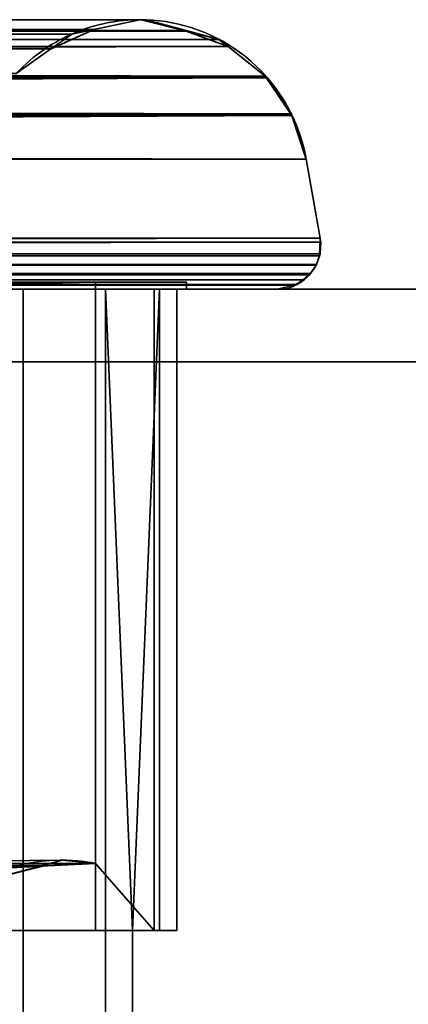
# Model space of a CAD drawing. Header units: millimetres. Extents: x -322 to 8072, y -96 to 57.
# Tile 88 of 256: x 1735 to 1746, y -20 to 7. Entities that reach past the tile are written whole.
import ezdxf

# ---------------------------------------------------------------- set-up
doc = ezdxf.new("R2010")
doc.units = ezdxf.units.MM
doc.layers.add('151', color=7, linetype='Continuous', true_color=0xffffff)

# ---------------------------------------------------------------- blocks, each defined once
blk = doc.blocks.new('UG_SURFACE_012')
at = {"layer": '151', "color": 252, "linetype": 'Continuous', "lineweight": 35}
for points in [[(1261.713, 7.404, 1896.287), (1260.505, 7.113, 1897.495), (1739.494, 7.103, 1897.494)], [(1261.751, 7.413, 1896.249), (1261.713, 7.404, 1896.287), (1739.488, 7.105, 1897.488)], [(1261.713, 7.404, 1896.287), (1739.494, 7.103, 1897.494), (1739.488, 7.105, 1897.488)], [(1261.781, 7.42, 1896.219), (1261.751, 7.413, 1896.249), (1738.249, 7.413, 1896.249)], [(1739.488, 7.105, 1897.488), (1738.249, 7.413, 1896.249), (1261.751, 7.413, 1896.249)], [(1263.004, 7.187, 1894.996), (1261.781, 7.42, 1896.219), (1738.249, 7.413, 1896.249)], [(1263.004, 7.187, 1894.996), (1738.249, 7.413, 1896.249), (1738.249, 7.413, 1896.249)], [(1738.249, 7.413, 1896.249), (1263.051, 7.177, 1894.949), (1263.004, 7.187, 1894.996)], [(1738.249, 7.413, 1896.249), (1738.219, 7.42, 1896.219), (1263.051, 7.177, 1894.949)], [(1738.219, 7.42, 1896.219), (1736.953, 7.154, 1894.953), (1736.951, 7.154, 1894.951), (1263.051, 7.177, 1894.949)], [(1500, 7.16, 447.51), (1500, 7.402, 448.715), (1738.25, 7.42, 448.75)], [(1738.25, 7.42, 448.75), (1738.394, 7.417, 448.606), (1500, 7.16, 447.51)], [(1736.953, 7.154, 450.047), (1500, 7.41, 448.752), (1500, 7.42, 448.804)], [(1500, 7.42, 448.804), (1500, 7.17, 449.992), (1736.953, 7.154, 450.047)], [(1736.953, 7.154, 450.047), (1738.219, 7.42, 448.781), (1500, 7.41, 448.752)], [(1738.219, 7.42, 448.781), (1738.25, 7.42, 448.75), (1738.25, 7.42, 448.75), (1500, 7.41, 448.752)], [(1500, 7.402, 448.715), (1500, 7.41, 448.752), (1738.25, 7.42, 448.75)], [(1738.394, 7.417, 448.606), (1739.489, 7.123, 447.511), (1500, 7.16, 447.51)], [(1738.219, 7.42, 448.781), (1736.953, 7.154, 1894.953), (1738.219, 7.42, 1896.219)], [(1738.219, 7.42, 448.781), (1736.953, 7.154, 450.047), (1736.953, 7.154, 1894.953)], [(1738.219, 7.42, 1896.219), (1738.25, 7.42, 448.75), (1738.219, 7.42, 448.781)], [(1738.219, 7.42, 1896.219), (1738.249, 7.413, 1896.249), (1738.25, 7.42, 448.75)], [(1738.394, 7.417, 448.606), (1738.25, 7.42, 448.75), (1738.249, 7.413, 1896.249)], [(1738.249, 7.413, 1896.249), (1739.489, 7.123, 447.511), (1738.394, 7.417, 448.606)], [(1738.249, 7.413, 1896.249), (1739.488, 7.105, 1897.488), (1739.489, 7.123, 447.511)], [(1740.647, 6.679, 1898.647), (1260.482, 7.107, 1897.518), (1259.662, 6.909, 1898.338)], [(1260.505, 7.113, 1897.495), (1260.482, 7.107, 1897.518), (1740.396, 6.879, 1898.396)], [(1260.482, 7.107, 1897.518), (1740.645, 6.681, 1898.645), (1740.396, 6.879, 1898.396)], [(1260.482, 7.107, 1897.518), (1740.647, 6.679, 1898.647), (1740.645, 6.681, 1898.645)], [(1740.396, 6.879, 1898.396), (1739.494, 7.103, 1897.494), (1260.505, 7.113, 1897.495)], [(1263.496, 7.092, 1894.504), (1263.051, 7.177, 1894.949), (1736.951, 7.154, 1894.951)], [(1264.175, 6.63, 1893.825), (1263.496, 7.092, 1894.504), (1736.951, 7.154, 1894.951)], [(1264.175, 6.63, 1893.825), (1736.951, 7.154, 1894.951), (1736.346, 7.026, 1894.346)], [(1500, 7.17, 449.992), (1500, 7.16, 450.039), (1736.951, 7.154, 450.049), (1736.953, 7.154, 450.047)], [(1739.489, 7.123, 447.511), (1739.494, 7.121, 447.506), (1500, 7.16, 447.51)], [(1500, 7.16, 450.039), (1500, 7.033, 450.638), (1735.768, 6.615, 451.232)], [(1735.768, 6.615, 451.232), (1735.774, 6.619, 451.226), (1500, 7.16, 450.039)], [(1735.774, 6.619, 451.226), (1736.346, 7.026, 450.654), (1500, 7.16, 450.039)], [(1736.346, 7.026, 450.654), (1736.951, 7.154, 450.049), (1500, 7.16, 450.039)], [(1500, 7.154, 447.481), (1500, 7.16, 447.51), (1739.494, 7.121, 447.506)], [(1500, 7.05, 446.963), (1500, 7.154, 447.481), (1739.494, 7.121, 447.506)], [(1739.494, 7.121, 447.506), (1740.396, 6.879, 446.604), (1500, 7.05, 446.963)], [(1500, 6.651, 446.389), (1500, 7.05, 446.963), (1740.396, 6.879, 446.604)], [(1736.951, 7.154, 450.049), (1735.774, 6.619, 1893.774), (1736.346, 7.026, 1894.346)], [(1736.951, 7.154, 450.049), (1736.346, 7.026, 450.654), (1735.774, 6.619, 1893.774)], [(1736.346, 7.026, 1894.346), (1736.953, 7.154, 450.047), (1736.951, 7.154, 450.049)], [(1736.346, 7.026, 1894.346), (1736.951, 7.154, 1894.951), (1736.953, 7.154, 1894.953), (1736.953, 7.154, 450.047)], [(1739.494, 7.121, 447.506), (1739.489, 7.123, 447.511), (1739.488, 7.105, 1897.488)], [(1740.396, 6.879, 446.604), (1739.494, 7.121, 447.506), (1739.488, 7.105, 1897.488)], [(1739.488, 7.105, 1897.488), (1739.494, 7.103, 1897.494), (1740.396, 6.879, 446.604)], [(1740.645, 6.681, 446.355), (1739.494, 7.103, 1897.494), (1740.396, 6.879, 1898.396)], [(1739.494, 7.103, 1897.494), (1740.645, 6.681, 446.355), (1740.396, 6.879, 446.604)], [(1259.662, 6.909, 1898.338), (1259.354, 6.674, 1898.646), (1740.647, 6.679, 1898.647)], [(1736.346, 7.026, 1894.346), (1264.228, 6.593, 1893.772), (1264.175, 6.63, 1893.825)], [(1736.346, 7.026, 1894.346), (1735.774, 6.619, 1893.774), (1735.768, 6.615, 1893.768), (1264.228, 6.593, 1893.772)], [(1735.768, 6.615, 451.232), (1500, 7.033, 450.638), (1500, 6.663, 451.161)], [(1740.396, 6.879, 446.604), (1740.645, 6.681, 446.355), (1500, 6.651, 446.389)], [(1736.346, 7.026, 450.654), (1735.774, 6.619, 451.226), (1735.774, 6.619, 1893.774)], [(1740.396, 6.879, 1898.396), (1740.645, 6.681, 1898.645), (1740.645, 6.681, 446.355)], [(1741.669, 5.867, 1899.669), (1259.338, 6.662, 1898.662), (1258.349, 5.908, 1899.651)], [(1259.354, 6.674, 1898.646), (1259.338, 6.662, 1898.662), (1741.669, 5.867, 1899.669)], [(1741.668, 5.868, 1899.668), (1740.647, 6.679, 1898.647), (1259.354, 6.674, 1898.646)], [(1741.669, 5.867, 1899.669), (1741.668, 5.868, 1899.668), (1259.354, 6.674, 1898.646)], [(1265.179, 5.945, 1892.821), (1264.228, 6.593, 1893.772), (1735.768, 6.615, 1893.768)], [(1265.179, 5.945, 1892.821), (1735.768, 6.615, 1893.768), (1734.813, 5.936, 1892.813)], [(1740.645, 6.681, 446.355), (1740.647, 6.679, 446.353), (1500, 6.651, 446.389)], [(1500, 5.97, 445.407), (1500, 6.638, 446.37), (1740.647, 6.679, 446.353)], [(1740.647, 6.679, 446.353), (1741.668, 5.868, 445.332), (1500, 5.97, 445.407)], [(1500, 6.638, 446.37), (1500, 6.651, 446.389), (1740.647, 6.679, 446.353)], [(1500, 6.663, 451.161), (1500, 6.631, 451.206), (1735.768, 6.615, 451.232)], [(1734.813, 5.936, 452.187), (1735.768, 6.615, 451.232), (1500, 6.631, 451.206)], [(1735.774, 6.619, 451.226), (1735.768, 6.615, 451.232), (1734.813, 5.936, 1892.813), (1735.768, 6.615, 1893.768)], [(1735.768, 6.615, 451.232), (1734.813, 5.936, 452.187), (1734.813, 5.936, 1892.813)], [(1735.768, 6.615, 1893.768), (1735.774, 6.619, 1893.774), (1735.774, 6.619, 451.226)], [(1741.668, 5.868, 445.332), (1740.647, 6.679, 446.353), (1740.645, 6.681, 1898.645), (1740.647, 6.679, 1898.647)], [(1740.647, 6.679, 446.353), (1740.645, 6.681, 446.355), (1740.645, 6.681, 1898.645)], [(1740.647, 6.679, 1898.647), (1741.668, 5.868, 1899.668), (1741.668, 5.868, 445.332)], [(1500, 5.87, 445.345), (1500, 5.97, 445.407), (1741.668, 5.868, 445.332)], [(1258.32, 5.864, 1899.68), (1257.593, 4.786, 1900.407), (1742.403, 4.784, 1900.403)], [(1258.329, 5.877, 1899.671), (1258.32, 5.864, 1899.68), (1742.403, 4.784, 1900.403)], [(1258.349, 5.908, 1899.651), (1258.329, 5.877, 1899.671), (1741.669, 5.867, 1899.669)], [(1258.329, 5.877, 1899.671), (1742.403, 4.785, 1900.403), (1742.389, 4.827, 1900.389)], [(1742.389, 4.827, 1900.389), (1741.729, 5.819, 1899.729), (1258.329, 5.877, 1899.671)], [(1742.403, 4.784, 1900.403), (1742.403, 4.785, 1900.403), (1258.329, 5.877, 1899.671)], [(1741.729, 5.819, 1899.729), (1741.669, 5.867, 1899.669), (1258.329, 5.877, 1899.671)], [(1741.668, 5.868, 445.332), (1741.669, 5.867, 445.331), (1500, 5.87, 445.345)], [(1500, 5.857, 445.337), (1500, 5.87, 445.345), (1741.669, 5.867, 445.331)], [(1500, 4.751, 444.652), (1500, 5.857, 445.337), (1741.669, 5.867, 445.331)], [(1741.669, 5.867, 445.331), (1741.729, 5.819, 445.271), (1500, 4.751, 444.652)], [(1500, 4.751, 444.652), (1741.729, 5.819, 445.271), (1742.389, 4.827, 444.611)], [(1741.669, 5.867, 445.331), (1741.668, 5.868, 445.332), (1741.668, 5.868, 1899.668), (1741.669, 5.867, 1899.669)], [(1742.403, 4.785, 444.597), (1741.669, 5.867, 1899.669), (1741.729, 5.819, 1899.729)], [(1741.669, 5.867, 1899.669), (1742.403, 4.785, 444.597), (1742.389, 4.827, 444.611)], [(1742.389, 4.827, 444.611), (1741.729, 5.819, 445.271), (1741.669, 5.867, 1899.669)], [(1741.729, 5.819, 445.271), (1741.669, 5.867, 445.331), (1741.669, 5.867, 1899.669)], [(1742.403, 4.785, 444.597), (1741.729, 5.819, 1899.729), (1742.389, 4.827, 1900.389)], [(1257.587, 4.777, 1900.413), (1257.203, 3.582, 1900.797), (1742.797, 3.582, 1900.797)], [(1742.797, 3.582, 1900.797), (1257.589, 4.78, 1900.411), (1257.587, 4.777, 1900.413)], [(1257.593, 4.786, 1900.407), (1257.589, 4.78, 1900.411), (1742.797, 3.582, 1900.797)], [(1742.797, 3.582, 1900.797), (1742.403, 4.784, 1900.403), (1257.593, 4.786, 1900.407)], [(1742.389, 4.827, 444.611), (1742.403, 4.785, 444.597), (1500, 4.751, 444.652)], [(1742.403, 4.785, 444.597), (1742.403, 4.784, 444.597), (1500, 4.751, 444.652)], [(1500, 3.582, 444.203), (1500, 4.37, 444.415), (1742.403, 4.784, 444.597)], [(1742.403, 4.784, 444.597), (1742.797, 3.582, 444.203), (1500, 3.582, 444.203)], [(1500, 4.37, 444.415), (1500, 4.744, 444.648), (1742.403, 4.784, 444.597)], [(1500, 4.744, 444.648), (1500, 4.751, 444.652), (1742.403, 4.784, 444.597)], [(1742.389, 4.827, 1900.389), (1742.403, 4.785, 1900.403), (1742.403, 4.785, 444.597)], [(1742.403, 4.784, 444.597), (1742.403, 4.785, 444.597), (1742.403, 4.785, 1900.403), (1742.403, 4.784, 1900.403)], [(1742.797, 3.582, 1900.797), (1742.797, 3.582, 444.203), (1742.403, 4.784, 444.597)], [(1742.403, 4.784, 1900.403), (1742.797, 3.582, 1900.797), (1742.403, 4.784, 444.597)], [(1257.203, 3.582, 1900.797), (1256.818, 1.409, 1901.182), (1743.182, 1.409, 1901.182), (1742.797, 3.582, 1900.797)], [(1500, 3.582, 444.203), (1742.797, 3.582, 444.203), (1743.182, 1.409, 443.818), (1500, 1.409, 443.818)], [(1742.797, 3.582, 1900.797), (1743.182, 1.409, 1901.182), (1743.182, 1.409, 443.818), (1742.797, 3.582, 444.203)], [(1743.196, 1.299, 1901.196), (1743.182, 1.409, 1901.182), (1256.818, 1.409, 1901.182), (1256.804, 1.299, 1901.196)], [(1500, 0.915, 443.834), (1500, 1.409, 443.818), (1743.182, 1.409, 443.818)], [(1743.182, 1.409, 443.818), (1743.196, 1.299, 443.804), (1500, 0.915, 443.834)], [(1743.182, 1.409, 1901.182), (1743.16, 0.919, 443.84), (1743.179, 0.978, 443.821)], [(1743.182, 1.409, 1901.182), (1743.196, 1.299, 1901.196), (1743.16, 0.919, 443.84)], [(1743.16, 0.919, 443.84), (1743.16, 0.919, 443.84), (1743.182, 1.409, 1901.182)], [(1743.179, 0.978, 443.821), (1743.196, 1.299, 443.804), (1743.182, 1.409, 1901.182)], [(1743.196, 1.299, 443.804), (1743.182, 1.409, 443.818), (1743.182, 1.409, 1901.182)], [(1743.16, 0.919, 1901.16), (1256.804, 1.299, 1901.196), (1256.821, 0.978, 1901.179)], [(1256.804, 1.299, 1901.196), (1743.16, 0.919, 1901.16), (1743.179, 0.978, 1901.179)], [(1743.179, 0.978, 1901.179), (1743.196, 1.299, 1901.196), (1256.804, 1.299, 1901.196)], [(1500, 0.915, 443.834), (1743.196, 1.299, 443.804), (1743.179, 0.978, 443.821)], [(1743.16, 0.919, 443.84), (1743.196, 1.299, 1901.196), (1743.179, 0.978, 1901.179)], [(1256.821, 0.978, 1901.179), (1256.84, 0.919, 1901.16), (1743.16, 0.919, 1901.16)], [(1743.07, 0.665, 1901.07), (1256.84, 0.919, 1901.16), (1256.915, 0.687, 1901.085)], [(1256.84, 0.919, 1901.16), (1256.84, 0.919, 1901.16), (1743.07, 0.665, 1901.07)], [(1743.07, 0.665, 1901.07), (1743.085, 0.687, 1901.085), (1256.84, 0.919, 1901.16)], [(1743.085, 0.687, 1901.085), (1743.16, 0.919, 1901.16), (1256.84, 0.919, 1901.16)], [(1743.16, 0.919, 1901.16), (1743.16, 0.919, 1901.16), (1256.84, 0.919, 1901.16)], [(1743.179, 0.978, 443.821), (1743.16, 0.919, 443.84), (1500, 0.915, 443.834)], [(1500, 0.915, 443.834), (1743.16, 0.919, 443.84), (1743.085, 0.687, 443.915)], [(1500, 0.915, 443.834), (1743.16, 0.919, 443.84), (1743.16, 0.919, 443.84)], [(1500, 0.915, 443.834), (1743.085, 0.687, 443.915), (1743.07, 0.665, 443.93)], [(1743.07, 0.665, 443.93), (1500, 0.672, 443.95), (1500, 0.915, 443.834)], [(1743.16, 0.919, 1901.16), (1743.07, 0.665, 443.93), (1743.085, 0.687, 443.915)], [(1743.07, 0.665, 443.93), (1743.16, 0.919, 1901.16), (1743.085, 0.687, 1901.085)], [(1743.085, 0.687, 443.915), (1743.16, 0.919, 443.84), (1743.16, 0.919, 1901.16)], [(1743.179, 0.978, 1901.179), (1743.16, 0.919, 1901.16), (1743.16, 0.919, 443.84)], [(1743.16, 0.919, 1901.16), (1743.16, 0.919, 1901.16), (1743.16, 0.919, 443.84)], [(1256.915, 0.687, 1901.085), (1256.93, 0.665, 1901.07), (1743.07, 0.665, 1901.07)], [(1256.93, 0.665, 1901.07), (1256.93, 0.664, 1901.07), (1742.916, 0.434, 1900.916), (1743.07, 0.664, 1901.07)], [(1743.07, 0.664, 1901.07), (1743.07, 0.665, 1901.07), (1256.93, 0.665, 1901.07)], [(1256.93, 0.664, 1901.07), (1257.084, 0.434, 1900.916), (1742.916, 0.434, 1900.916)], [(1500, 0.475, 444.044), (1500, 0.672, 443.95), (1743.07, 0.665, 443.93)], [(1500, 0.475, 444.044), (1743.07, 0.665, 443.93), (1743.07, 0.664, 443.93)], [(1500, 0.475, 444.044), (1743.07, 0.664, 443.93), (1742.916, 0.434, 444.084)], [(1742.916, 0.434, 444.084), (1743.07, 0.664, 443.93), (1743.07, 0.664, 1901.07)], [(1743.085, 0.687, 1901.085), (1743.07, 0.665, 1901.07), (1743.07, 0.664, 443.93), (1743.07, 0.665, 443.93)], [(1743.07, 0.665, 1901.07), (1743.07, 0.664, 1901.07), (1743.07, 0.664, 443.93)], [(1742.711, 0.256, 1900.711), (1257.084, 0.434, 1900.916), (1257.11, 0.395, 1900.89)], [(1257.084, 0.434, 1900.916), (1257.084, 0.434, 1900.916), (1742.711, 0.256, 1900.711)], [(1742.711, 0.256, 1900.711), (1742.89, 0.395, 1900.89), (1257.084, 0.434, 1900.916)], [(1742.89, 0.395, 1900.89), (1742.916, 0.434, 1900.916), (1257.084, 0.434, 1900.916)], [(1742.916, 0.434, 1900.916), (1742.916, 0.434, 1900.916), (1257.084, 0.434, 1900.916)], [(1257.11, 0.395, 1900.89), (1257.289, 0.256, 1900.711), (1742.711, 0.256, 1900.711)], [(1742.916, 0.434, 444.084), (1500, 0.437, 444.087), (1500, 0.475, 444.044)], [(1500, 0.437, 444.087), (1742.916, 0.434, 444.084), (1742.916, 0.434, 444.084)], [(1742.916, 0.434, 444.084), (1500, 0.254, 444.297), (1500, 0.437, 444.087)], [(1500, 0.254, 444.297), (1742.916, 0.434, 444.084), (1742.89, 0.395, 444.11)], [(1742.89, 0.395, 444.11), (1742.711, 0.256, 444.289), (1500, 0.254, 444.297)], [(1742.916, 0.434, 1900.916), (1742.711, 0.256, 444.289), (1742.89, 0.395, 444.11)], [(1742.711, 0.256, 444.289), (1742.916, 0.434, 1900.916), (1742.89, 0.395, 1900.89)], [(1742.89, 0.395, 1900.89), (1742.711, 0.256, 1900.711), (1742.711, 0.256, 444.289)], [(1742.89, 0.395, 444.11), (1742.916, 0.434, 444.084), (1742.916, 0.434, 1900.916)], [(1742.916, 0.434, 1900.916), (1742.916, 0.434, 1900.916), (1742.916, 0.434, 444.084)], [(1859, 0, 2017), (1141, 0, 2017), (1141, -26, 2017), (1859, -26, 2017)], [(1859, -2), (1141, -2), (1141, 0, 2), (1859, 0, 2)], [(1859, 0, 2), (1141, 0, 2), (1258, 0, 445), (1500, 0, 445)], [(1742, 0, 1900), (1258, 0, 1900), (1141, 0, 2017), (1859, 0, 2017)], [(1257.289, 0.256, 1900.711), (1257.29, 0.256, 1900.71), (1742.482, 0.118, 1900.482)], [(1742.482, 0.118, 1900.482), (1742.554, 0.135, 1900.554), (1257.289, 0.256, 1900.711)], [(1742.554, 0.135, 1900.554), (1742.71, 0.256, 1900.71), (1257.289, 0.256, 1900.711)], [(1742.71, 0.256, 1900.71), (1742.711, 0.256, 1900.711), (1257.289, 0.256, 1900.711)], [(1742.482, 0.118, 1900.482), (1257.29, 0.256, 1900.71), (1257.446, 0.135, 1900.554)], [(1257.446, 0.135, 1900.554), (1257.518, 0.118, 1900.482), (1742.482, 0.118, 1900.482)], [(1742.482, 0.118, 1900.482), (1257.518, 0.118, 1900.482), (1257.519, 0.118, 1900.481)], [(1257.519, 0.118, 1900.481), (1258, 0, 1900), (1742, 0, 1900), (1742.481, 0.118, 1900.481)], [(1742.481, 0.118, 1900.481), (1742.482, 0.118, 1900.482), (1257.519, 0.118, 1900.481)], [(1260.5, 0.2, 447.5), (1260.5, 0, 447.5), (1739.5, 0, 447.5), (1739.5, 0.2, 447.5)], [(1260.5, 0.2, 1897.5), (1739.5, 0.2, 1897.5), (1739.5, 0, 1897.5), (1260.5, 0, 1897.5)], [(1739.5, 0.2, 1897.5), (1260.5, 0.2, 1897.5), (1263, 0.2, 1895), (1737, 0.2, 1895)], [(1737, 0.2, 450), (1263, 0.2, 450), (1260.5, 0.2, 447.5), (1739.5, 0.2, 447.5)], [(1732.299, 0, 447.95), (1739.5, 0, 447.5), (1260.5, 0, 447.5)], [(1267.701, 0, 1897.05), (1260.5, 0, 1897.5), (1739.5, 0, 1897.5)], [(1272.714, 0, 1895), (1727.286, 0, 1895), (1737, 0.2, 1895), (1263, 0.2, 1895)], [(1727.286, 0, 450), (1272.714, 0, 450), (1263, 0.2, 450), (1737, 0.2, 450)], [(1739.5, 0, 1897.5), (1270.414, 0, 1896.53), (1267.701, 0, 1897.05)], [(1272.714, 0, 1895), (1270.414, 0, 1896.53), (1739.5, 0, 1897.5), (1732.299, 0, 1897.05)], [(1500, 0.254, 444.297), (1742.711, 0.256, 444.289), (1742.71, 0.256, 444.29)], [(1742.71, 0.256, 444.29), (1500, 0.155, 444.409), (1500, 0.254, 444.297)], [(1742.71, 0.256, 444.29), (1742.554, 0.135, 444.446), (1500, 0.155, 444.409)], [(1500, 0.155, 444.409), (1742.554, 0.135, 444.446), (1742.482, 0.118, 444.518)], [(1742.482, 0.118, 444.518), (1500, 0.118, 444.522), (1500, 0.155, 444.409)], [(1742.481, 0.118, 444.518), (1500, 0, 445), (1500, 0.009, 444.855)], [(1500, 0.009, 444.855), (1500, 0.118, 444.522), (1742.482, 0.118, 444.518), (1742.481, 0.118, 444.518)], [(1742.481, 0.118, 444.518), (1742, 0, 445), (1500, 0, 445)], [(1500, 0, 445), (1742, 0, 445), (1859, 0, 2)], [(1727.286, 0, 1895), (1727.286, -15.8, 1895), (1737, -15.8, 1895), (1737, 0.2, 1895)], [(1737, 0.2, 450), (1737, -15.8, 450), (1727.286, -15.8, 450), (1727.286, 0, 450)], [(1739.5, 0, 447.5), (1732.299, 0, 447.95), (1735.003, 0, 448.52)], [(1735.003, 0, 1896.48), (1732.299, 0, 1897.05), (1739.5, 0, 1897.5)], [(1732.299, 0, 447.95), (1732.299, -39.3, 447.95), (1735.003, -39.3, 448.52), (1735.003, 0, 448.52)], [(1735.003, 0, 1896.48), (1735.003, -39.3, 1896.48), (1732.299, -39.3, 1897.05), (1732.299, 0, 1897.05)], [(1737.275, 0, 1894.908), (1735.003, 0, 1896.48), (1739.5, 0, 1897.5)], [(1735.003, 0, 448.52), (1737.275, 0, 450.092), (1739.5, 0, 447.5)], [(1735.003, 0, 448.52), (1735.003, -39.3, 448.52), (1737.275, -39.3, 450.092), (1737.275, 0, 450.092)], [(1737.275, 0, 1894.908), (1737.275, -39.3, 1894.908), (1735.003, -39.3, 1896.48), (1735.003, 0, 1896.48)], [(1739.5, 0.2, 447.5), (1739.5, 0.2, 1897.5), (1737, 0.2, 1895), (1737, 0.2, 450)], [(1737, 0.2, 1895), (1737, -15.8, 1895), (1737, -15.8, 1884.922), (1737, 0, 1884.922)], [(1737, 0, 1884.922), (1737, 0, 460.078), (1737, 0.2, 450), (1737, 0.2, 1895)], [(1737, 0, 460.078), (1737, -15.8, 460.078), (1737, -15.8, 450), (1737, 0.2, 450)], [(1737, 0, 1884.922), (1738.613, 0, 1887.165), (1739.5, 0, 447.5), (1739.233, 0, 455.142)], [(1739.233, 0, 455.142), (1738.613, 0, 457.835), (1737, 0, 1884.922)], [(1738.613, 0, 457.835), (1737, 0, 460.078), (1737, 0, 1884.922)], [(1737, -15.8, 460.078), (1737, 0, 460.078), (1738.613, 0, 457.835), (1738.613, -17.65, 457.835)], [(1738.613, -17.65, 1887.165), (1738.613, 0, 1887.165), (1737, 0, 1884.922), (1737, -15.8, 1884.922)], [(1739.5, 0, 1897.5), (1738.762, 0, 1892.58), (1737.275, 0, 1894.908)], [(1739.5, 0, 447.5), (1737.275, 0, 450.092), (1738.762, 0, 452.42)], [(1738.762, 0, 452.42), (1737.275, 0, 450.092), (1738.014, -17.65, 451)], [(1738.014, -21.65, 451), (1738.014, -17.65, 451), (1737.275, 0, 450.092), (1737.275, -39.3, 450.092)], [(1737.275, -39.3, 1894.908), (1737.275, 0, 1894.908), (1738.014, -17.65, 1894), (1738.014, -21.65, 1894)], [(1738.014, -17.65, 1894), (1737.275, 0, 1894.908), (1738.762, 0, 1892.58)], [(1738.014, -17.65, 451), (1738.762, -17.65, 452.42), (1738.762, 0, 452.42)], [(1738.762, 0, 1892.58), (1738.762, -17.65, 1892.58), (1738.014, -17.65, 1894)], [(1739.5, 0, 447.5), (1738.613, 0, 1887.165), (1739.233, 0, 1889.858)], [(1738.613, -17.65, 457.835), (1738.613, 0, 457.835), (1739.233, 0, 455.142), (1739.233, -17.65, 455.142)], [(1739.233, -17.65, 1889.858), (1739.233, 0, 1889.858), (1738.613, 0, 1887.165), (1738.613, -17.65, 1887.165)], [(1739.5, 0, 1897.5), (1739.233, 0, 1889.858), (1738.762, 0, 1892.58)], [(1738.762, 0, 452.42), (1739.233, 0, 455.142), (1739.5, 0, 447.5)], [(1739.233, -17.65, 455.142), (1739.233, 0, 455.142), (1738.762, 0, 452.42), (1738.762, -17.65, 452.42)], [(1738.762, -17.65, 1892.58), (1738.762, 0, 1892.58), (1739.233, 0, 1889.858), (1739.233, -17.65, 1889.858)], [(1739.233, 0, 1889.858), (1739.5, 0, 1897.5), (1739.5, 0, 447.5)], [(1739.5, 0.2, 1897.5), (1739.5, 0.2, 447.5), (1739.5, 0, 447.5), (1739.5, 0, 1897.5)], [(1742.481, 0.118, 444.518), (1742.481, 0.118, 1900.481), (1742, 0, 1900), (1742, 0, 445)], [(1742, 0, 445), (1742, 0, 1900), (1859, 0, 2017), (1859, 0, 2)], [(1742.482, 0.118, 1900.482), (1742.481, 0.118, 1900.481), (1742.481, 0.118, 444.518), (1742.482, 0.118, 444.518)], [(1742.71, 0.256, 1900.71), (1742.482, 0.118, 444.518), (1742.554, 0.135, 444.446)], [(1742.482, 0.118, 444.518), (1742.71, 0.256, 1900.71), (1742.554, 0.135, 1900.554)], [(1742.554, 0.135, 1900.554), (1742.482, 0.118, 1900.482), (1742.482, 0.118, 444.518)], [(1742.554, 0.135, 444.446), (1742.71, 0.256, 444.29), (1742.71, 0.256, 1900.71)], [(1742.711, 0.256, 1900.711), (1742.71, 0.256, 1900.71), (1742.71, 0.256, 444.29), (1742.711, 0.256, 444.289)], [(1141, -26), (1141, -2), (1859, -2), (1859, -26)], [(1727.286, -15.8, 450), (1736.079, -15.715, 450.921), (1735.68, -15.821, 451.32)], [(1727.286, -15.8, 450), (1737, -15.8, 450), (1736.079, -15.715, 450.921)], [(1735.68, -15.821, 451.32), (1736.079, -15.715, 450.921), (1737, -15.8, 460.078)], [(1736.079, -15.715, 450.921), (1737, -15.8, 450), (1737, -15.8, 460.078)], [(1264.458, -15.793, 1893.542), (1735.544, -15.877, 1893.544), (1727.286, -15.8, 1895)], [(1734.646, -15.924, 1892.646), (1735.544, -15.877, 1893.544), (1264.458, -15.793, 1893.542)], [(1735.679, -15.822, 451.321), (1500, -15.797, 451.332), (1727.286, -15.8, 450)], [(1500, -15.797, 451.332), (1735.679, -15.822, 451.321), (1734.332, -16.183, 452.668)], [(1727.286, -15.8, 450), (1735.68, -15.821, 451.32), (1735.679, -15.822, 451.321)], [(1727.286, -15.8, 1895), (1735.544, -15.877, 1893.544), (1735.672, -15.87, 1893.672)], [(1735.672, -15.87, 1893.672), (1737, -15.8, 1895), (1727.286, -15.8, 1895)], [(1735.544, -15.877, 1893.544), (1734.332, -16.183, 452.668), (1735.679, -15.822, 451.321)], [(1735.544, -15.877, 1893.544), (1734.646, -15.924, 1892.646), (1734.332, -16.183, 452.668)], [(1735.679, -15.822, 451.321), (1735.672, -15.87, 1893.672), (1735.544, -15.877, 1893.544)], [(1735.672, -15.87, 1893.672), (1735.68, -15.821, 451.32), (1737, -15.8, 460.078)], [(1737, -15.8, 460.078), (1737, -15.8, 1884.922), (1735.672, -15.87, 1893.672)], [(1737, -15.8, 1884.922), (1737, -15.8, 1895), (1735.672, -15.87, 1893.672)], [(1735.679, -15.822, 451.321), (1735.68, -15.821, 451.32), (1735.672, -15.87, 1893.672)], [(1737, -15.8, 1884.922), (1737, -15.8, 460.078), (1737, -17.65, 460.078), (1737, -17.65, 1884.922)], [(1738.613, -17.65, 457.835), (1737, -17.65, 460.078), (1737, -15.8, 460.078)], [(1737, -15.8, 1884.922), (1737, -17.65, 1884.922), (1738.613, -17.65, 1887.165)], [(1500, -17.65, 454.872), (1732.129, -17.65, 454.872), (1738.014, -17.65, 451), (1261.986, -17.65, 451)], [(1261.986, -17.65, 1894), (1738.014, -17.65, 1894), (1732.129, -17.65, 1890.128), (1267.871, -17.65, 1890.128)], [(1738.014, -21.65, 1894), (1738.014, -17.65, 1894), (1261.986, -17.65, 1894), (1261.986, -21.65, 1894)], [(1738.014, -17.65, 451), (1738.014, -21.65, 451), (1261.986, -21.65, 451), (1261.986, -17.65, 451)], [(1732.129, -17.65, 454.872), (1737, -17.65, 460.078), (1738.613, -17.65, 457.835)], [(1738.613, -17.65, 457.835), (1739.233, -17.65, 455.142), (1738.762, -17.65, 452.42), (1732.129, -17.65, 454.872)], [(1732.129, -17.65, 1890.128), (1738.762, -17.65, 1892.58), (1739.233, -17.65, 1889.858)], [(1732.129, -17.65, 454.872), (1732.129, -17.65, 1890.128), (1737, -17.65, 1884.922), (1737, -17.65, 460.078)], [(1732.129, -17.65, 1890.128), (1738.014, -17.65, 1894), (1738.762, -17.65, 1892.58)], [(1739.233, -17.65, 1889.858), (1738.613, -17.65, 1887.165), (1737, -17.65, 1884.922), (1732.129, -17.65, 1890.128)], [(1738.762, -17.65, 452.42), (1738.014, -17.65, 451), (1732.129, -17.65, 454.872)]]:
    blk.add_3dface(points, dxfattribs=at)

msp = doc.modelspace()

# ---------------------------------------------------------------- linework, layer by layer
at = {"layer": '151', "color": 253, "linetype": 'Continuous', "lineweight": -3}
for p, q in [((1742.797, 3.582, 1900.797), (1743.182, 1.409, 1901.182)), ((1742.797, 3.582, 444.203), (1743.182, 1.409, 443.818)), ((1256.818, 1.409, 1901.182), (1743.182, 1.409, 1901.182)), ((1743.182, 1.409, 443.818), (1500, 1.409, 443.818)), ((1743.182, 1.409, 1901.182), (1743.182, 1.409, 443.818)), ((1859, 0, 2017), (1141, 0, 2017)), ((1859, 0, 2), (1141, 0, 2)), ((1739.5, 0.2, 447.5), (1260.5, 0.2, 447.5)), ((1260.5, 0.2, 1897.5), (1739.5, 0.2, 1897.5)), ((1260.5, 0, 1897.5), (1739.5, 0, 1897.5)), ((1739.5, 0, 447.5), (1260.5, 0, 447.5)), ((1737, 0.2, 450), (1263, 0.2, 450)), ((1263, 0.2, 1895), (1737, 0.2, 1895)), ((1737, 0.2, 1895), (1737, 0.2, 450)), ((1737, 0.2, 450), (1737, -15.8, 450)), ((1737, -15.8, 1895), (1737, 0.2, 1895)), ((1737, 0, 1884.922), (1737, 0, 460.078)), ((1737, 0, 1884.922), (1737, -15.8, 1884.922)), ((1737, 0, 460.078), (1737, -15.8, 460.078)), ((1739.5, 0.2, 1897.5), (1739.5, 0.2, 447.5)), ((1739.5, 0.2, 1897.5), (1739.5, 0, 1897.5)), ((1739.5, 0, 447.5), (1739.5, 0.2, 447.5)), ((1739.5, 0, 1897.5), (1739.5, 0, 447.5)), ((1141, -2), (1859, -2)), ((1737, -15.8, 450), (1727.286, -15.8, 450)), ((1727.286, -15.8, 1895), (1737, -15.8, 1895)), ((1737, -15.8, 460.078), (1737, -15.8, 450)), ((1737, -15.8, 1884.922), (1737, -15.8, 460.078)), ((1737, -15.8, 460.078), (1737, -17.65, 460.078)), ((1737, -15.8, 1895), (1737, -15.8, 1884.922)), ((1737, -15.8, 1884.922), (1737, -17.65, 1884.922)), ((1261.986, -17.65, 451), (1738.014, -17.65, 451)), ((1738.014, -17.65, 1894), (1261.986, -17.65, 1894)), ((1737, -17.65, 1884.922), (1737, -17.65, 460.078)), ((1738.014, -17.65, 451), (1738.014, -21.65, 451)), ((1738.014, -21.65, 1894), (1738.014, -17.65, 1894))]:
    msp.add_line(p, q, dxfattribs=at)
at = {"layer": '151', "color": 253, "linetype": 'Continuous', "lineweight": -3, "extrusion": (0, 1, 0)}
for centre, start, end in [((-1732.235, 1890.05), 45, 227.1034), ((-1732.235, 454.95), 132.8966, 315)]:
    msp.add_arc(centre, 7, start, end, dxfattribs=at)
at = {"layer": '151', "color": 253, "linetype": 'Continuous', "lineweight": -3, "extrusion": (0, 1, 5.41234e-13)}
for centre, start, end in [((-1732.235, 454.95, -17.65), 132.8966, 214.3502), ((-1732.235, 1890.05, -17.65), 145.6498, 227.1034)]:
    msp.add_arc(centre, 7, start, end, dxfattribs=at)
at = {"layer": '151', "color": 253, "linetype": 'Continuous', "lineweight": -3}
for points, knots in [([(1738.219, 7.42, 448.781), (1737.61, 7.42, 449.39), (1737.013, 7.306, 449.987), (1735.842, 6.817, 451.158), (1735.296, 6.455, 451.704), (1734.813, 5.936, 452.187)], [0, 0, 0, 0, 0.5, 0.5, 1, 1, 1, 1]), ([(1734.813, 5.936, 1892.813), (1735.296, 6.455, 1893.296), (1735.842, 6.817, 1893.842), (1737.013, 7.306, 1895.013), (1737.61, 7.42, 1895.61), (1738.219, 7.42, 1896.219)], [0, 0, 0, 0, 0.5, 0.5, 1, 1, 1, 1]), ([(1742.797, 3.582, 444.203), (1742.563, 4.904, 444.437), (1741.805, 5.908, 445.195), (1740.125, 7.138, 446.875), (1739.17, 7.42, 447.83), (1738.219, 7.42, 448.781)], [0, 0, 0, 0, 0.5, 0.5, 1, 1, 1, 1]), ([(1738.219, 7.42, 1896.219), (1739.17, 7.42, 1897.17), (1740.125, 7.138, 1898.125), (1741.805, 5.908, 1899.805), (1742.563, 4.904, 1900.563), (1742.797, 3.582, 1900.797)], [0, 0, 0, 0, 0.5, 0.5, 1, 1, 1, 1]), ([(1742, 0, 1900), (1742.296, 0, 1900.296), (1742.592, 0.102, 1900.592), (1742.957, 0.457, 1900.957), (1743.065, 0.612, 1901.065), (1743.197, 0.985, 1901.197), (1743.218, 1.204, 1901.218), (1743.182, 1.409, 1901.182)], [0, 0, 0, 0, 0.5, 0.5, 0.75, 0.75, 1, 1, 1, 1]), ([(1742, 0, 445), (1742.296, 0, 444.704), (1742.592, 0.102, 444.408), (1742.957, 0.457, 444.043), (1743.065, 0.612, 443.935), (1743.197, 0.985, 443.803), (1743.218, 1.204, 443.782), (1743.182, 1.409, 443.818)], [0, 0, 0, 0, 0.5, 0.5, 0.75, 0.75, 1, 1, 1, 1]), ([(1737, -15.8, 1895), (1736.135, -15.638, 1894.135), (1735.267, -15.701, 1893.267), (1733.581, -16.292, 1891.581), (1732.773, -16.819, 1890.773), (1732.129, -17.65, 1890.129)], [0, 0, 0, 0, 0.5, 0.5, 1, 1, 1, 1])]:
    msp.add_open_spline(points, degree=3, knots=knots, dxfattribs=at)
for points in [[(1257.203, 3.582, 1900.797), (1419.068, 3.582, 1900.797), (1580.932, 3.582, 1900.797), (1742.797, 3.582, 1900.797)], [(1742.797, 3.582, 444.203), (1661.865, 3.582, 444.203), (1580.932, 3.582, 444.203), (1500, 3.582, 444.203)], [(1742.797, 3.582, 1900.797), (1742.797, 3.582, 1415.266), (1742.797, 3.582, 929.734), (1742.797, 3.582, 444.203)], [(1258, 0, 1900), (1419.333, 0, 1900), (1580.667, 0, 1900), (1742, 0, 1900)], [(1742, 0, 445), (1661.333, 0, 445), (1580.667, 0, 445), (1500, 0, 445)], [(1742, 0, 1900), (1742, 0, 1415), (1742, 0, 930), (1742, 0, 445)], [(1737, -15.8, 450), (1736.692, -15.742, 450.308), (1736.385, -15.715, 450.615), (1736.079, -15.715, 450.921)]]:
    msp.add_open_spline(points, degree=3, dxfattribs=at)
msp.add_rational_spline([(1736.079, -15.715, 450.921), (1734.91, -15.715, 452.09), (1733.788, -16.066, 453.212), (1732.833, -16.742, 454.167), (1732.129, -17.65, 454.871)], [0.955929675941, 0.914317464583, 0.905782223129, 0.930323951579, 0.987942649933], degree=4, dxfattribs=at)

# ---------------------------------------------------------------- block references
msp.add_blockref('UG_SURFACE_012', (0, 0), dxfattribs=at)

doc.saveas('drawing.dxf')
